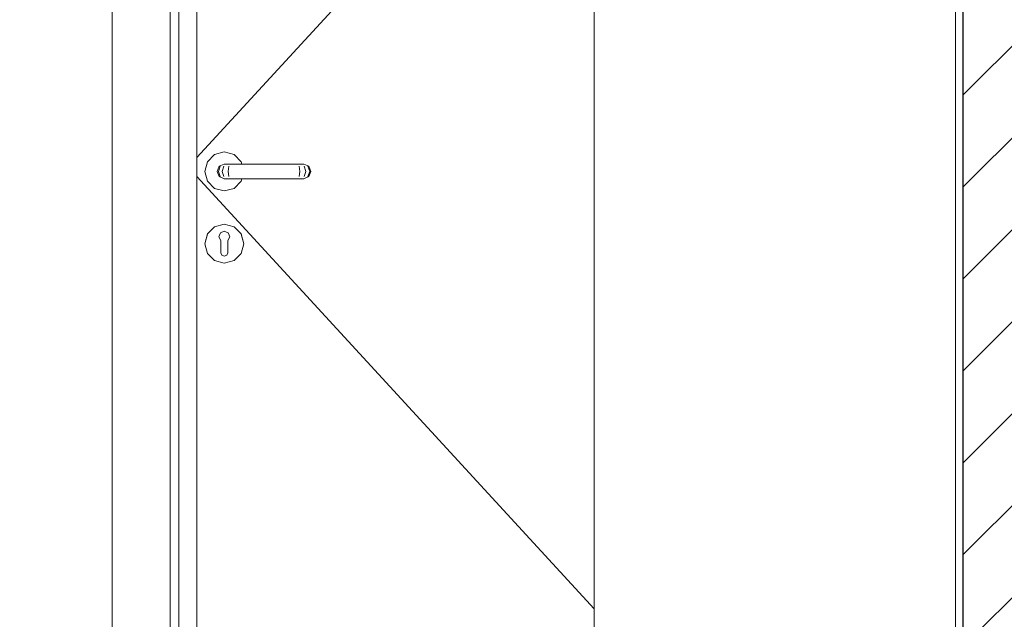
# Model space of a CAD drawing. Header units: millimetres. Extents: x 92668 to 123324, y -8921 to 14506.
# Tile 93 of 133: x 110968 to 112330, y 6160 to 6990. Entities that reach past the tile are written whole.
import ezdxf

# ---------------------------------------------------------------- set-up
doc = ezdxf.new("R2010")
doc.units = ezdxf.units.MM
doc.header["$MEASUREMENT"] = 0
doc.linetypes.add('Wipeout_Contour', pattern=[1000, 0, -1000])
for name, color, linetype in [('Nowe_A-Wymiary-Wewnętrzne', 7, 'Continuous'), ('Nowe_A-Wymiary-Zewnętrzne', 7, 'Continuous'), ('Nowe_A-Ściany-Działowe', 7, 'Continuous'), ('Nowe_Drzwi Archicad', 7, 'Continuous')]:
    doc.layers.add(name, color=color, linetype=linetype)
for name, color, linetype, lineweight, true_color in [('Nowe_A-Wymiary-Wewnętrzne_Nr_pióra__45', 7, 'Continuous', 15, 0x40a5ff), ('Nowe_A-Wymiary-Wewnętrzne_Nr_pióra__85', 7, 'Continuous', 13, 0x80c2ff), ('Nowe_A-Wymiary-Zewnętrzne_Nr_pióra__45', 7, 'Continuous', 15, 0x40a5ff), ('Nowe_A-Wymiary-Zewnętrzne_Nr_pióra__85', 7, 'Continuous', 13, 0x80c2ff)]:
    doc.layers.add(name, color=color, linetype=linetype, lineweight=lineweight, true_color=true_color)
for name, color, linetype, lineweight in [('Nowe_A-Wymiary-Wewnętrzne_Nr_pióra__46', 5, 'Continuous', 15), ('Nowe_A-Wymiary-Zewnętrzne_Nr_pióra__46', 5, 'Continuous', 15), ('Nowe_A-Ściany-Działowe_Nr_pióra__27', 7, 'Continuous', 25), ('Nowe_A-Ściany-Działowe_Nr_pióra__47', 7, 'Continuous', 15), ('Nowe_A-Ściany-Działowe_Nr_pióra__87', 7, 'Continuous', 13), ('Nowe_Drzwi Archicad_Nr_pióra__3', 7, 'Continuous', 13)]:
    doc.layers.add(name, color=color, linetype=linetype, lineweight=lineweight)
doc.styles.add('STYL_AUTOMATYCZNY_2', font='arial.ttf')
doc.dimstyles.new('STYL_AUTOMATYCZNY__1', dxfattribs={"dimtxt": 125, "dimasz": 47.5, "dimexe": 0.18, "dimexo": 20, "dimgap": 0, "dimtad": 1, "dimdec": 1, "dimlfac": 0.1, "dimzin": 0, "dimdsep": 46, "dimtxsty": 'STYL_AUTOMATYCZNY_2', "dimblk": 'ARROWHEAD_11', "dimblk1": 'ARROWHEAD_11', "dimblk2": 'ARROWHEAD_11', "dimcen": 0.09, "dimclrd": 256, "dimclre": 256, "dimclrt": 5, "dimadec": 1, "dimazin": 0, "dimtfac": 1, "dimtdec": 4, "dimtmove": 0, "dimatfit": 3, "dimfxl": 0, "dimtolj": 1, "dimtzin": 0, "dimarcsym": 0})

# ---------------------------------------------------------------- blocks, each defined once
blk = doc.blocks.new('ElemPrzekroju_72')
at = {"color": 254, "linetype": 'Wipeout_Contour', "lineweight": 0, "ltscale": 1665733.278177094}
blk.add_wipeout([(110562.6, 7897), (110581.6, 7897), (110581.6, 6790), (110607.6, 6790), (110614.7, 6787.1), (110617.6, 6780), (110614.7, 6772.9), (110607.6, 6770), (110581.6, 6770), (110581.6, 5780), (111095.7, 5780), (111095.7, 7897), (111762.6, 7897), (111762.6, 8320), (110562.6, 8320)], dxfattribs=at).dxf.layer = 'Nowe_A-Ściany-Działowe'
blk = doc.blocks.new('ElemPrzekroju_73')
at = {"color": 254, "linetype": 'Wipeout_Contour', "lineweight": 0, "ltscale": 445575.299789}
blk.add_wipeout([(111187.7, 7805), (111175.7, 7817), (111175.7, 5780), (111187.7, 5780)], dxfattribs=at).dxf.layer = 'Nowe_Drzwi Archicad'
at = {"color": 254, "linetype": 'Wipeout_Contour', "lineweight": 0, "ltscale": 2006225.646523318}
blk.add_wipeout([(111227.4, 6793.5), (111223.7, 6780), (111227.4, 6766.5), (111237.2, 6756.6), (111250.7, 6753), (111264.2, 6756.6), (111274.1, 6766.5), (111275.1, 6770), (111250.7, 6770), (111243.7, 6772.9), (111240.7, 6780), (111243.7, 6787.1), (111250.7, 6790), (111275.1, 6790), (111274.1, 6793.5), (111264.2, 6803.4), (111250.7, 6807), (111237.2, 6803.4)], dxfattribs=at).dxf.layer = 'Nowe_Drzwi Archicad'
at = {"color": 254, "linetype": 'Wipeout_Contour', "lineweight": 0, "ltscale": 668772.631259}
blk.add_wipeout([(111255.7, 6684.4), (111255.7, 6682.9), (111274, 6693.4), (111264.2, 6703.3), (111257.5, 6691.6), (111258.2, 6689.7)], dxfattribs=at).dxf.layer = 'Nowe_Drzwi Archicad'
at = {"color": 254, "linetype": 'Wipeout_Contour', "lineweight": 0, "ltscale": 668728.274203}
blk.add_wipeout([(111254.3, 6664), (111250.7, 6662.5), (111250.7, 6653.1), (111264.2, 6656.7), (111255.7, 6671.3), (111255.7, 6667.5)], dxfattribs=at).dxf.layer = 'Nowe_Drzwi Archicad'
at = {"layer": 'Nowe_Drzwi Archicad_Nr_pióra__3', "color": 7, "linetype": 'Continuous', "lineweight": 13}
for p, q in [((111250.7, 6807), (111237.2, 6803.4)), ((111264.2, 6803.4), (111250.7, 6807)), ((111227.4, 6793.5), (111223.7, 6780)), ((111223.7, 6780), (111227.4, 6766.5)), ((111237.2, 6756.6), (111250.7, 6753)), ((111250.7, 6753), (111264.2, 6756.6))]:
    blk.add_line(p, q, dxfattribs=at)
at = {"color": 254, "linetype": 'Wipeout_Contour', "lineweight": 0, "ltscale": 445398.133286}
blk.add_wipeout([(111095.7, 5780), (111175.7, 5780), (111175.7, 7817), (111095.7, 7897)], dxfattribs=at).dxf.layer = 'Nowe_Drzwi Archicad'
at = {"color": 254, "linetype": 'Wipeout_Contour', "lineweight": 0, "ltscale": 445644.823218}
blk.add_wipeout([(111187.7, 5780), (111212.7, 5780), (111212.7, 7780), (111187.7, 7780)], dxfattribs=at).dxf.layer = 'Nowe_Drzwi Archicad'
at = {"color": 254, "linetype": 'Wipeout_Contour', "lineweight": 0, "ltscale": 445819.165989}
blk.add_wipeout([(111243.7, 6787.1), (111245.2, 6787.1), (111251.9, 6790), (111250.7, 6790)], dxfattribs=at).dxf.layer = 'Nowe_Drzwi Archicad'
at = {"color": 254, "linetype": 'Wipeout_Contour', "lineweight": 0, "ltscale": 445796.856023}
blk.add_wipeout([(111242.5, 6780), (111240.7, 6780), (111243.7, 6772.9), (111245.2, 6772.9)], dxfattribs=at).dxf.layer = 'Nowe_Drzwi Archicad'
at = {"color": 254, "linetype": 'Wipeout_Contour', "lineweight": 0, "ltscale": 445865.596069}
blk.add_wipeout([(111255.7, 6680), (111277.6, 6680), (111274, 6693.4), (111255.7, 6682.9)], dxfattribs=at).dxf.layer = 'Nowe_Drzwi Archicad'
at = {"layer": 'Nowe_Drzwi Archicad_Nr_pióra__3', "color": 7, "linetype": 'Continuous', "lineweight": 13}
for p, q in [((111095.7, 7897), (111095.7, 5780)), ((111175.7, 5780), (111175.7, 7817)), ((111187.7, 5780), (111187.7, 7805)), ((111212.7, 5780), (111212.7, 7780)), ((111762.6, 7397.7), (111212.7, 6799.1))]:
    blk.add_line(p, q, dxfattribs=at)
at = {"color": 254, "linetype": 'Wipeout_Contour', "lineweight": 0, "ltscale": 445798.576668}
blk.add_wipeout([(111240.7, 6780), (111242.5, 6780), (111245.2, 6787.1), (111243.7, 6787.1)], dxfattribs=at).dxf.layer = 'Nowe_Drzwi Archicad'
at = {"color": 254, "linetype": 'Wipeout_Contour', "lineweight": 0, "ltscale": 445815.012133}
blk.add_wipeout([(111243.7, 6772.9), (111250.7, 6770), (111251.9, 6770), (111245.2, 6772.9)], dxfattribs=at).dxf.layer = 'Nowe_Drzwi Archicad'
at = {"color": 254, "linetype": 'Wipeout_Contour', "lineweight": 0, "ltscale": 445882.329952}
blk.add_wipeout([(111274.1, 6693.5), (111264.2, 6703.4), (111264.2, 6703.3), (111274, 6693.4)], dxfattribs=at).dxf.layer = 'Nowe_Drzwi Archicad'
at = {"color": 254, "linetype": 'Wipeout_Contour', "lineweight": 0, "ltscale": 445848.731816}
blk.add_wipeout([(111255.7, 6677.1), (111255.7, 6671.3), (111264.2, 6656.7), (111274, 6666.5)], dxfattribs=at).dxf.layer = 'Nowe_Drzwi Archicad'
at = {"color": 254, "linetype": 'Wipeout_Contour', "lineweight": 0, "ltscale": 445829.798409}
blk.add_wipeout([(111245.2, 6787.1), (111250, 6787.1), (111255.1, 6790), (111251.9, 6790)], dxfattribs=at).dxf.layer = 'Nowe_Drzwi Archicad'
at = {"color": 254, "linetype": 'Wipeout_Contour', "lineweight": 0, "ltscale": 445810.333794}
blk.add_wipeout([(111242.5, 6780), (111245.2, 6772.9), (111250, 6772.9), (111247.9, 6780)], dxfattribs=at).dxf.layer = 'Nowe_Drzwi Archicad'
at = {"color": 254, "linetype": 'Wipeout_Contour', "lineweight": 0, "ltscale": 557287.272207}
blk.add_wipeout([(111250.7, 6706.9), (111250.7, 6697.4), (111256.1, 6695.1), (111257.5, 6691.6), (111264.2, 6703.3)], dxfattribs=at).dxf.layer = 'Nowe_Drzwi Archicad'
at = {"color": 254, "linetype": 'Wipeout_Contour', "lineweight": 0, "ltscale": 445863.732217}
blk.add_wipeout([(111255.7, 6680), (111255.7, 6677.1), (111274, 6666.5), (111277.6, 6680)], dxfattribs=at).dxf.layer = 'Nowe_Drzwi Archicad'
at = {"layer": 'Nowe_Drzwi Archicad_Nr_pióra__3', "color": 7, "linetype": 'Continuous', "lineweight": 13}
blk.add_line((111227.4, 6766.5), (111237.2, 6756.6), dxfattribs=at)
at = {"color": 254, "linetype": 'Wipeout_Contour', "lineweight": 0, "ltscale": 445812.054391}
blk.add_wipeout([(111245.2, 6787.1), (111242.5, 6780), (111247.9, 6780), (111250, 6787.1)], dxfattribs=at).dxf.layer = 'Nowe_Drzwi Archicad'
at = {"color": 254, "linetype": 'Wipeout_Contour', "lineweight": 0, "ltscale": 445825.644649}
blk.add_wipeout([(111245.2, 6772.9), (111251.9, 6770), (111255.1, 6770), (111250, 6772.9)], dxfattribs=at).dxf.layer = 'Nowe_Drzwi Archicad'
at = {"color": 254, "linetype": 'Wipeout_Contour', "lineweight": 0, "ltscale": 445837.355621}
blk.add_wipeout([(111250.7, 6706.9), (111264.2, 6703.3), (111264.2, 6703.4), (111250.7, 6707)], dxfattribs=at).dxf.layer = 'Nowe_Drzwi Archicad'
at = {"color": 254, "linetype": 'Wipeout_Contour', "lineweight": 0, "ltscale": 445906.429151}
blk.add_wipeout([(111277.7, 6680), (111274.1, 6693.5), (111274, 6693.4), (111277.6, 6680)], dxfattribs=at).dxf.layer = 'Nowe_Drzwi Archicad'
at = {"color": 254, "linetype": 'Wipeout_Contour', "lineweight": 0, "ltscale": 668672.415893}
blk.add_wipeout([(111250.7, 6653.1), (111250.7, 6662.5), (111247.2, 6664), (111245.7, 6667.5), (111245.7, 6671.3), (111237.3, 6656.7)], dxfattribs=at).dxf.layer = 'Nowe_Drzwi Archicad'
at = {"layer": 'Nowe_Drzwi Archicad_Nr_pióra__3', "color": 7, "linetype": 'Continuous', "lineweight": 13}
blk.add_line((111237.2, 6803.4), (111227.4, 6793.5), dxfattribs=at)
at = {"color": 254, "linetype": 'Wipeout_Contour', "lineweight": 0, "ltscale": 445849.8218}
blk.add_wipeout([(111255.1, 6790), (111250, 6787.1), (111257.2, 6787.1), (111260, 6790)], dxfattribs=at).dxf.layer = 'Nowe_Drzwi Archicad'
at = {"color": 254, "linetype": 'Wipeout_Contour', "lineweight": 0, "ltscale": 445835.923529}
blk.add_wipeout([(111256.1, 6780), (111247.9, 6780), (111250, 6772.9), (111257.2, 6772.9)], dxfattribs=at).dxf.layer = 'Nowe_Drzwi Archicad'
at = {"color": 254, "linetype": 'Wipeout_Contour', "lineweight": 0, "ltscale": 557235.074446}
blk.add_wipeout([(111245.4, 6695.1), (111250.7, 6697.4), (111250.7, 6706.9), (111237.3, 6703.3), (111244, 6691.6)], dxfattribs=at).dxf.layer = 'Nowe_Drzwi Archicad'
at = {"color": 254, "linetype": 'Wipeout_Contour', "lineweight": 0, "ltscale": 445825.300034}
blk.add_wipeout([(111250.7, 6653.1), (111250.7, 6653), (111264.2, 6656.6), (111264.2, 6656.7)], dxfattribs=at).dxf.layer = 'Nowe_Drzwi Archicad'
at = {"color": 254, "linetype": 'Wipeout_Contour', "lineweight": 0, "ltscale": 445837.644033}
blk.add_wipeout([(111250, 6787.1), (111247.9, 6780), (111256.1, 6780), (111257.2, 6787.1)], dxfattribs=at).dxf.layer = 'Nowe_Drzwi Archicad'
at = {"color": 254, "linetype": 'Wipeout_Contour', "lineweight": 0, "ltscale": 445845.66822}
blk.add_wipeout([(111250, 6772.9), (111255.1, 6770), (111260, 6770), (111257.2, 6772.9)], dxfattribs=at).dxf.layer = 'Nowe_Drzwi Archicad'
at = {"color": 254, "linetype": 'Wipeout_Contour', "lineweight": 0, "ltscale": 445783.545792}
blk.add_wipeout([(111250.7, 6707), (111237.2, 6703.4), (111237.3, 6703.3), (111250.7, 6706.9)], dxfattribs=at).dxf.layer = 'Nowe_Drzwi Archicad'
at = {"color": 254, "linetype": 'Wipeout_Contour', "lineweight": 0, "ltscale": 445873.505629}
blk.add_wipeout([(111264.2, 6656.6), (111274.1, 6666.5), (111274, 6666.5), (111264.2, 6656.7)], dxfattribs=at).dxf.layer = 'Nowe_Drzwi Archicad'
at = {"layer": 'Nowe_Drzwi Archicad_Nr_pióra__3', "color": 7, "linetype": 'Continuous', "lineweight": 13}
for p, q in [((111243.7, 6787.1), (111240.7, 6780)), ((111245.2, 6787.1), (111242.5, 6780)), ((111240.7, 6780), (111243.7, 6772.9)), ((111242.5, 6780), (111245.2, 6772.9))]:
    blk.add_line(p, q, dxfattribs=at)
at = {"color": 254, "linetype": 'Wipeout_Contour', "lineweight": 0, "ltscale": 445875.381038}
blk.add_wipeout([(111257.2, 6787.1), (111265, 6787.1), (111265.7, 6790), (111260, 6790)], dxfattribs=at).dxf.layer = 'Nowe_Drzwi Archicad'
at = {"color": 254, "linetype": 'Wipeout_Contour', "lineweight": 0, "ltscale": 445867.712507}
blk.add_wipeout([(111264.7, 6780), (111256.1, 6780), (111257.2, 6772.9), (111265, 6772.9)], dxfattribs=at).dxf.layer = 'Nowe_Drzwi Archicad'
at = {"color": 254, "linetype": 'Wipeout_Contour', "lineweight": 0, "ltscale": 668648.369127}
blk.add_wipeout([(111243.3, 6689.7), (111244, 6691.6), (111237.3, 6703.3), (111227.4, 6693.4), (111245.7, 6682.9), (111245.7, 6684.4)], dxfattribs=at).dxf.layer = 'Nowe_Drzwi Archicad'
at = {"color": 254, "linetype": 'Wipeout_Contour', "lineweight": 0, "ltscale": 445903.199689}
blk.add_wipeout([(111274.1, 6666.5), (111277.7, 6680), (111277.6, 6680), (111274, 6666.5)], dxfattribs=at).dxf.layer = 'Nowe_Drzwi Archicad'
at = {"layer": 'Nowe_Drzwi Archicad_Nr_pióra__3', "color": 7, "linetype": 'Continuous', "lineweight": 13}
for p, q in [((111277.7, 6680), (111274.1, 6693.5)), ((111274.1, 6666.5), (111277.7, 6680))]:
    blk.add_line(p, q, dxfattribs=at)
at = {"color": 254, "linetype": 'Wipeout_Contour', "lineweight": 0, "ltscale": 445869.432901}
blk.add_wipeout([(111257.2, 6787.1), (111256.1, 6780), (111264.7, 6780), (111265, 6787.1)], dxfattribs=at).dxf.layer = 'Nowe_Drzwi Archicad'
at = {"color": 254, "linetype": 'Wipeout_Contour', "lineweight": 0, "ltscale": 445871.22769}
blk.add_wipeout([(111257.2, 6772.9), (111260, 6770), (111265.7, 6770), (111265, 6772.9)], dxfattribs=at).dxf.layer = 'Nowe_Drzwi Archicad'
at = {"color": 254, "linetype": 'Wipeout_Contour', "lineweight": 0, "ltscale": 445735.331151}
blk.add_wipeout([(111237.2, 6703.4), (111227.4, 6693.5), (111227.4, 6693.4), (111237.3, 6703.3)], dxfattribs=at).dxf.layer = 'Nowe_Drzwi Archicad'
at = {"color": 254, "linetype": 'Wipeout_Contour', "lineweight": 0, "ltscale": 445754.332624}
blk.add_wipeout([(111245.7, 6677.1), (111227.4, 6666.5), (111237.3, 6656.7), (111245.7, 6671.3)], dxfattribs=at).dxf.layer = 'Nowe_Drzwi Archicad'
at = {"layer": 'Nowe_Drzwi Archicad_Nr_pióra__3', "color": 7, "linetype": 'Continuous', "lineweight": 13}
for p, q in [((111250.7, 6790), (111243.7, 6787.1)), ((111250, 6787.1), (111247.9, 6780)), ((111250.7, 6790), (111251.9, 6790)), ((111251.9, 6790), (111255.1, 6790)), ((111257.2, 6787.1), (111256.1, 6780)), ((111243.7, 6772.9), (111250.7, 6770)), ((111247.9, 6780), (111250, 6772.9)), ((111256.1, 6780), (111257.2, 6772.9)), ((111250.7, 6770), (111251.9, 6770)), ((111251.9, 6770), (111255.1, 6770))]:
    blk.add_line(p, q, dxfattribs=at)
at = {"color": 254, "linetype": 'Wipeout_Contour', "lineweight": 0, "ltscale": 446050.234684}
blk.add_wipeout([(111265, 6787.1), (111346.4, 6787.1), (111345.7, 6790), (111265.7, 6790)], dxfattribs=at).dxf.layer = 'Nowe_Drzwi Archicad'
at = {"color": 254, "linetype": 'Wipeout_Contour', "lineweight": 0, "ltscale": 446047.298077}
blk.add_wipeout([(111264.7, 6780), (111265, 6772.9), (111346.4, 6772.9), (111346.7, 6780)], dxfattribs=at).dxf.layer = 'Nowe_Drzwi Archicad'
at = {"color": 254, "linetype": 'Wipeout_Contour', "lineweight": 0, "ltscale": 445745.092145}
blk.add_wipeout([(111245.7, 6682.9), (111227.4, 6693.4), (111223.8, 6680), (111245.7, 6680)], dxfattribs=at).dxf.layer = 'Nowe_Drzwi Archicad'
at = {"color": 254, "linetype": 'Wipeout_Contour', "lineweight": 0, "ltscale": 445771.48885}
blk.add_wipeout([(111237.2, 6656.6), (111250.7, 6653), (111250.7, 6653.1), (111237.3, 6656.7)], dxfattribs=at).dxf.layer = 'Nowe_Drzwi Archicad'
at = {"color": 254, "linetype": 'Wipeout_Contour', "lineweight": 0, "ltscale": 446049.017778}
blk.add_wipeout([(111265, 6787.1), (111264.7, 6780), (111346.7, 6780), (111346.4, 6787.1)], dxfattribs=at).dxf.layer = 'Nowe_Drzwi Archicad'
at = {"color": 254, "linetype": 'Wipeout_Contour', "lineweight": 0, "ltscale": 446046.082958}
blk.add_wipeout([(111346.4, 6772.9), (111265, 6772.9), (111265.7, 6770), (111345.7, 6770)], dxfattribs=at).dxf.layer = 'Nowe_Drzwi Archicad'
at = {"color": 254, "linetype": 'Wipeout_Contour', "lineweight": 0, "ltscale": 445743.227611}
blk.add_wipeout([(111245.7, 6680), (111223.8, 6680), (111227.4, 6666.5), (111245.7, 6677.1)], dxfattribs=at).dxf.layer = 'Nowe_Drzwi Archicad'
at = {"layer": 'Nowe_Drzwi Archicad_Nr_pióra__3', "color": 7, "linetype": 'Continuous', "lineweight": 13}
for p, q in [((111274.1, 6793.5), (111264.2, 6803.4)), ((111255.1, 6790), (111260, 6790)), ((111260, 6790), (111265.7, 6790)), ((111275.1, 6790), (111274.1, 6793.5)), ((111255.1, 6770), (111260, 6770)), ((111260, 6770), (111265.7, 6770)), ((111264.2, 6756.6), (111274.1, 6766.5)), ((111274.1, 6766.5), (111275.1, 6770))]:
    blk.add_line(p, q, dxfattribs=at)
at = {"color": 254, "linetype": 'Wipeout_Contour', "lineweight": 0, "ltscale": 446225.088452}
blk.add_wipeout([(111351.5, 6790), (111345.7, 6790), (111346.4, 6787.1), (111354.2, 6787.1)], dxfattribs=at).dxf.layer = 'Nowe_Drzwi Archicad'
at = {"color": 254, "linetype": 'Wipeout_Contour', "lineweight": 0, "ltscale": 446226.883785}
blk.add_wipeout([(111346.7, 6780), (111346.4, 6772.9), (111354.2, 6772.9), (111355.4, 6780)], dxfattribs=at).dxf.layer = 'Nowe_Drzwi Archicad'
at = {"color": 254, "linetype": 'Wipeout_Contour', "lineweight": 0, "ltscale": 445705.626712}
blk.add_wipeout([(111227.4, 6693.5), (111223.7, 6680), (111223.8, 6680), (111227.4, 6693.4)], dxfattribs=at).dxf.layer = 'Nowe_Drzwi Archicad'
at = {"color": 254, "linetype": 'Wipeout_Contour', "lineweight": 0, "ltscale": 1337413.326060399}
blk.add_wipeout([(111243.3, 6689.7), (111245.7, 6684.4), (111245.7, 6667.5), (111247.2, 6664), (111250.7, 6662.5), (111254.3, 6664), (111255.7, 6667.5), (111255.7, 6684.4), (111258.2, 6689.7), (111256.1, 6695.1), (111250.7, 6697.4), (111245.4, 6695.1)], dxfattribs=at).dxf.layer = 'Nowe_Drzwi Archicad'
at = {"layer": 'Nowe_Drzwi Archicad_Nr_pióra__3', "color": 7, "linetype": 'Continuous', "lineweight": 13}
for p, q in [((111250.7, 6707), (111237.2, 6703.4)), ((111264.2, 6703.4), (111250.7, 6707)), ((111237.2, 6703.4), (111227.4, 6693.5)), ((111244, 6691.6), (111243.3, 6689.7)), ((111244, 6691.6), (111245.4, 6695.1)), ((111245.4, 6695.1), (111250.7, 6697.4)), ((111250.7, 6697.4), (111256.1, 6695.1)), ((111257.5, 6691.6), (111256.1, 6695.1)), ((111257.5, 6691.6), (111258.2, 6689.7)), ((111274.1, 6693.5), (111264.2, 6703.4)), ((111245.7, 6684.4), (111243.3, 6689.7)), ((111245.7, 6682.9), (111245.7, 6684.4)), ((111245.7, 6682.9), (111245.7, 6680)), ((111245.7, 6680), (111245.7, 6677.1)), ((111245.7, 6677.1), (111245.7, 6671.3)), ((111258.2, 6689.7), (111255.7, 6684.4)), ((111255.7, 6684.4), (111255.7, 6682.9)), ((111255.7, 6682.9), (111255.7, 6680)), ((111255.7, 6680), (111255.7, 6677.1)), ((111255.7, 6677.1), (111255.7, 6671.3)), ((111245.7, 6671.3), (111245.7, 6667.5)), ((111247.2, 6664), (111245.7, 6667.5)), ((111250.7, 6662.5), (111247.2, 6664)), ((111254.3, 6664), (111250.7, 6662.5)), ((111255.7, 6667.5), (111254.3, 6664)), ((111255.7, 6671.3), (111255.7, 6667.5)), ((111264.2, 6656.6), (111274.1, 6666.5)), ((111237.2, 6656.6), (111250.7, 6653)), ((111250.7, 6653), (111264.2, 6656.6))]:
    blk.add_line(p, q, dxfattribs=at)
at = {"color": 254, "linetype": 'Wipeout_Contour', "lineweight": 0, "ltscale": 446228.602799}
blk.add_wipeout([(111346.4, 6787.1), (111346.7, 6780), (111355.4, 6780), (111354.2, 6787.1)], dxfattribs=at).dxf.layer = 'Nowe_Drzwi Archicad'
at = {"color": 254, "linetype": 'Wipeout_Contour', "lineweight": 0, "ltscale": 446220.938348}
blk.add_wipeout([(111345.7, 6770), (111351.5, 6770), (111354.2, 6772.9), (111346.4, 6772.9)], dxfattribs=at).dxf.layer = 'Nowe_Drzwi Archicad'
at = {"color": 254, "linetype": 'Wipeout_Contour', "lineweight": 0, "ltscale": 445702.395897}
blk.add_wipeout([(111223.7, 6680), (111227.4, 6666.5), (111227.4, 6666.5), (111223.8, 6680)], dxfattribs=at).dxf.layer = 'Nowe_Drzwi Archicad'
at = {"layer": 'Nowe_Drzwi Archicad_Nr_pióra__3', "color": 7, "linetype": 'Continuous', "lineweight": 13}
for p, q in [((111227.4, 6693.5), (111223.7, 6680)), ((111223.7, 6680), (111227.4, 6666.5)), ((111227.4, 6666.5), (111237.2, 6656.6))]:
    blk.add_line(p, q, dxfattribs=at)
at = {"color": 254, "linetype": 'Wipeout_Contour', "lineweight": 0, "ltscale": 446250.647782}
blk.add_wipeout([(111351.5, 6790), (111354.2, 6787.1), (111361.4, 6787.1), (111356.3, 6790)], dxfattribs=at).dxf.layer = 'Nowe_Drzwi Archicad'
at = {"color": 254, "linetype": 'Wipeout_Contour', "lineweight": 0, "ltscale": 446258.67286}
blk.add_wipeout([(111355.4, 6780), (111354.2, 6772.9), (111361.4, 6772.9), (111363.6, 6780)], dxfattribs=at).dxf.layer = 'Nowe_Drzwi Archicad'
at = {"layer": 'Nowe_Drzwi Archicad_Nr_pióra__3', "color": 7, "linetype": 'Continuous', "lineweight": 13}
blk.add_line((111265.7, 6790), (111345.7, 6790), dxfattribs=at)
at = {"color": 254, "linetype": 'Wipeout_Contour', "lineweight": 0, "ltscale": 446260.391759}
blk.add_wipeout([(111361.4, 6787.1), (111354.2, 6787.1), (111355.4, 6780), (111363.6, 6780)], dxfattribs=at).dxf.layer = 'Nowe_Drzwi Archicad'
at = {"color": 254, "linetype": 'Wipeout_Contour', "lineweight": 0, "ltscale": 446246.497909}
blk.add_wipeout([(111354.2, 6772.9), (111351.5, 6770), (111356.3, 6770), (111361.4, 6772.9)], dxfattribs=at).dxf.layer = 'Nowe_Drzwi Archicad'
at = {"layer": 'Nowe_Drzwi Archicad_Nr_pióra__3', "color": 7, "linetype": 'Continuous', "lineweight": 13}
blk.add_line((111265.7, 6770), (111345.7, 6770), dxfattribs=at)
at = {"color": 254, "linetype": 'Wipeout_Contour', "lineweight": 0, "ltscale": 446270.671235}
blk.add_wipeout([(111356.3, 6790), (111361.4, 6787.1), (111366.3, 6787.1), (111359.6, 6790)], dxfattribs=at).dxf.layer = 'Nowe_Drzwi Archicad'
at = {"color": 254, "linetype": 'Wipeout_Contour', "lineweight": 0, "ltscale": 446284.262693}
blk.add_wipeout([(111363.6, 6780), (111361.4, 6772.9), (111366.3, 6772.9), (111369, 6780)], dxfattribs=at).dxf.layer = 'Nowe_Drzwi Archicad'
at = {"layer": 'Nowe_Drzwi Archicad_Nr_pióra__3', "color": 7, "linetype": 'Continuous', "lineweight": 13}
blk.add_line((111345.7, 6790), (111351.5, 6790), dxfattribs=at)
at = {"color": 254, "linetype": 'Wipeout_Contour', "lineweight": 0, "ltscale": 446285.981499}
blk.add_wipeout([(111361.4, 6787.1), (111363.6, 6780), (111369, 6780), (111366.3, 6787.1)], dxfattribs=at).dxf.layer = 'Nowe_Drzwi Archicad'
at = {"color": 254, "linetype": 'Wipeout_Contour', "lineweight": 0, "ltscale": 446266.521543}
blk.add_wipeout([(111361.4, 6772.9), (111356.3, 6770), (111359.6, 6770), (111366.3, 6772.9)], dxfattribs=at).dxf.layer = 'Nowe_Drzwi Archicad'
at = {"layer": 'Nowe_Drzwi Archicad_Nr_pióra__3', "color": 7, "linetype": 'Continuous', "lineweight": 13}
blk.add_line((111345.7, 6770), (111351.5, 6770), dxfattribs=at)
at = {"color": 254, "linetype": 'Wipeout_Contour', "lineweight": 0, "ltscale": 446281.303699}
blk.add_wipeout([(111359.6, 6790), (111366.3, 6787.1), (111367.8, 6787.1), (111360.7, 6790)], dxfattribs=at).dxf.layer = 'Nowe_Drzwi Archicad'
at = {"color": 254, "linetype": 'Wipeout_Contour', "lineweight": 0, "ltscale": 446297.740524}
blk.add_wipeout([(111366.3, 6772.9), (111367.8, 6772.9), (111370.7, 6780), (111369, 6780)], dxfattribs=at).dxf.layer = 'Nowe_Drzwi Archicad'
at = {"layer": 'Nowe_Drzwi Archicad_Nr_pióra__3', "color": 7, "linetype": 'Continuous', "lineweight": 13}
for p, q in [((111351.5, 6790), (111356.3, 6790)), ((111354.2, 6787.1), (111355.4, 6780))]:
    blk.add_line(p, q, dxfattribs=at)
at = {"color": 254, "linetype": 'Wipeout_Contour', "lineweight": 0, "ltscale": 446299.459281}
blk.add_wipeout([(111367.8, 6787.1), (111366.3, 6787.1), (111369, 6780), (111370.7, 6780)], dxfattribs=at).dxf.layer = 'Nowe_Drzwi Archicad'
at = {"color": 254, "linetype": 'Wipeout_Contour', "lineweight": 0, "ltscale": 446277.154102}
blk.add_wipeout([(111359.6, 6770), (111360.7, 6770), (111367.8, 6772.9), (111366.3, 6772.9)], dxfattribs=at).dxf.layer = 'Nowe_Drzwi Archicad'
at = {"layer": 'Nowe_Drzwi Archicad_Nr_pióra__3', "color": 7, "linetype": 'Continuous', "lineweight": 13}
for p, q in [((111356.3, 6790), (111359.6, 6790)), ((111359.6, 6790), (111360.7, 6790)), ((111360.7, 6790), (111367.8, 6787.1)), ((111361.4, 6787.1), (111363.6, 6780)), ((111366.3, 6787.1), (111369, 6780)), ((111367.8, 6787.1), (111370.7, 6780)), ((111762.6, 6174.3), (111212.7, 6772.9)), ((111355.4, 6780), (111354.2, 6772.9)), ((111367.8, 6772.9), (111360.7, 6770)), ((111363.6, 6780), (111361.4, 6772.9)), ((111369, 6780), (111366.3, 6772.9)), ((111370.7, 6780), (111367.8, 6772.9)), ((111351.5, 6770), (111356.3, 6770)), ((111356.3, 6770), (111359.6, 6770)), ((111359.6, 6770), (111360.7, 6770))]:
    blk.add_line(p, q, dxfattribs=at)
blk = doc.blocks.new('ElemPrzekroju_136')
at = {"color": 254, "linetype": 'Wipeout_Contour', "lineweight": 0, "ltscale": 448965.558624}
blk.add_wipeout([(112262.6, 8320), (111762.6, 8320), (111762.6, 5780), (112262.6, 5780)], dxfattribs=at).dxf.layer = 'Nowe_A-Ściany-Działowe'
at = {"layer": 'Nowe_A-Ściany-Działowe_Nr_pióra__87', "color": 7, "linetype": 'Continuous', "lineweight": 13}
blk.add_line((111762.6, 8320), (111762.6, 5780), dxfattribs=at)
blk = doc.blocks.new('ElemPrzekroju_137')
at = {"layer": 'Nowe_A-Ściany-Działowe', "linetype": 'Continuous', "lineweight": 0, "true_color": 0x000000}
h = blk.add_hatch(dxfattribs=at)
h.set_pattern_fill('Tynk', color=18, style=0, pattern_type=2)
h.set_pattern_definition([(0, (0, 0), (0, 86.60254), [0, -50]), (0, (25, 43.3), (0, 86.60254), [0, -50])])
h.paths.add_polyline_path([(112262.6, 8330), (112262.6, 5760), (112272.6, 5760), (112272.6, 8330)])
h = blk.add_hatch(dxfattribs=at)
h.set_pattern_fill('Bloczki_ceramiczne', color=18, style=0, pattern_type=2)
h.set_pattern_definition([(45, (0, 0), (-63.63961, 63.63961), [])])
h.paths.add_polyline_path([(112272.6, 5640), (112387.6, 5640), (112387.6, 5780), (112387.6, 8320), (112387.6, 8330), (112272.6, 8330), (112272.6, 5760)])
at = {"layer": 'Nowe_A-Ściany-Działowe_Nr_pióra__27', "color": 7, "linetype": 'Continuous', "lineweight": 25, "flags": 128}
blk.add_lwpolyline([(112272.6, 8330), (112272.6, 5760), (112272.6, 5710), (112272.6, 5640)], dxfattribs=at)
at = {"layer": 'Nowe_A-Ściany-Działowe_Nr_pióra__47', "color": 7, "linetype": 'Continuous', "lineweight": 15}
blk.add_line((112262.6, 8320), (112262.6, 5780), dxfattribs=at)
blk = doc.blocks.new('*D371')
at = {"layer": 'Nowe_A-Wymiary-Wewnętrzne_Nr_pióra__45', "linetype": 'Continuous', "lineweight": 15, "true_color": 0x40a5ff}
for points in [[(116317.2, 7980), (116318.2, 7975.2), (116320.9, 7971.2), (116324.9, 7968.5), (116329.7, 7967.5), (116334.5, 7968.5), (116338.6, 7971.2), (116341.3, 7975.2), (116342.2, 7980), (116341.3, 7984.8), (116338.6, 7988.8), (116334.5, 7991.5), (116329.7, 7992.5), (116324.9, 7991.5), (116320.9, 7988.8), (116318.2, 7984.8)], [(116317.2, 5780), (116318.2, 5775.2), (116320.9, 5771.2), (116324.9, 5768.5), (116329.7, 5767.5), (116334.5, 5768.5), (116338.6, 5771.2), (116341.3, 5775.2), (116342.2, 5780), (116341.3, 5784.8), (116338.6, 5788.8), (116334.5, 5791.5), (116329.7, 5792.5), (116324.9, 5791.5), (116320.9, 5788.8), (116318.2, 5784.8)]]:
    blk.add_hatch(color=161, dxfattribs=at).paths.add_polyline_path(points)
at = {"layer": 'Nowe_A-Wymiary-Wewnętrzne_Nr_pióra__45', "color": 161, "linetype": 'Continuous', "lineweight": 15, "true_color": 0x40a5ff}
for centre in [(116329.7, 7980), (116329.7, 5780)]:
    blk.add_circle(centre, 12.5, dxfattribs=at)
at = {"layer": 'Nowe_A-Wymiary-Wewnętrzne_Nr_pióra__85', "color": 151, "linetype": 'Continuous', "lineweight": 13, "true_color": 0x80c2ff}
for p, q in [((116317.2, 7980), (116282.9, 7980)), ((116376.6, 7980), (116342.2, 7980)), ((116329.7, 5792.5), (116329.7, 7967.5)), ((116317.2, 5780), (116282.9, 5780)), ((116376.6, 5780), (116342.2, 5780))]:
    blk.add_line(p, q, dxfattribs=at)
at = {"layer": 'Nowe_A-Wymiary-Wewnętrzne_Nr_pióra__46', "color": 5, "lineweight": 15, "char_height": 125, "attachment_point": 7, "rotation": 90, "style": 'STYL_AUTOMATYCZNY_2'}
for s, insert in [('\\A1;{\\pql;\\fArial|b0|i0|c238|p0;\\W1.000000;34,0}', (116304.7, 7633.9)), ('\\A1;{\\pql;\\fArial|b0|i0|c238|p0;\\W1.000000;220,0}', (116304.7, 6665.5)), ('\\A1;{\\pql;\\fArial|b0|i0|c238|p0;\\W1.000000;14,0}', (116304.7, 5792.5))]:
    blk.add_mtext(s, dxfattribs=dict(at, insert=insert))
blk = doc.blocks.new('ARROWHEAD_11')
at = {"color": 0, "linetype": 'Continuous', "lineweight": 0}
blk.add_line((0, 0), (-1, 0), dxfattribs=at)
at = {"color": 0, "linetype": 'Continuous', "lineweight": 0, "const_width": 0.25, "flags": 128}
blk.add_lwpolyline([(-0.125, 0, 1), (0.125, 0, 1)], format="xyb", close=True, dxfattribs=at)
blk = doc.blocks.new('*D414')
at = {"layer": 'Nowe_A-Wymiary-Zewnętrzne_Nr_pióra__45', "linetype": 'Continuous', "lineweight": 15, "true_color": 0x40a5ff}
for points in [[(119555.9, 12845), (119556.9, 12840.2), (119559.6, 12836.2), (119563.6, 12833.5), (119568.4, 12832.5), (119573.2, 12833.5), (119577.3, 12836.2), (119580, 12840.2), (119580.9, 12845), (119580, 12849.8), (119577.3, 12853.8), (119573.2, 12856.5), (119568.4, 12857.5), (119563.6, 12856.5), (119559.6, 12853.8), (119556.9, 12849.8)], [(119555.9, -450), (119556.9, -454.8), (119559.6, -458.8), (119563.6, -461.5), (119568.4, -462.5), (119573.2, -461.5), (119577.3, -458.8), (119580, -454.8), (119580.9, -450), (119580, -445.2), (119577.3, -441.2), (119573.2, -438.5), (119568.4, -437.5), (119563.6, -438.5), (119559.6, -441.2), (119556.9, -445.2)]]:
    blk.add_hatch(color=161, dxfattribs=at).paths.add_polyline_path(points)
at = {"layer": 'Nowe_A-Wymiary-Zewnętrzne_Nr_pióra__45', "color": 161, "linetype": 'Continuous', "lineweight": 15, "true_color": 0x40a5ff}
for centre in [(119568.4, 12845), (119568.4, -450)]:
    blk.add_circle(centre, 12.5, dxfattribs=at)
at = {"layer": 'Nowe_A-Wymiary-Zewnętrzne_Nr_pióra__85', "color": 151, "linetype": 'Continuous', "lineweight": 13, "true_color": 0x80c2ff}
for p, q in [((119568.4, 12857.5), (119568.4, 12870)), ((119555.9, 12845), (119521.5, 12845)), ((119615.3, 12845), (119580.9, 12845)), ((119568.4, -437.5), (119568.4, 12832.5)), ((119555.9, -450), (119521.5, -450)), ((119568.4, -475), (119568.4, -462.5)), ((119615.3, -450), (119580.9, -450))]:
    blk.add_line(p, q, dxfattribs=at)
at = {"layer": 'Nowe_A-Wymiary-Zewnętrzne_Nr_pióra__46', "color": 5, "lineweight": 15, "insert": (119543.4, 5911.5), "char_height": 125, "attachment_point": 7, "rotation": 90, "style": 'STYL_AUTOMATYCZNY_2'}
blk.add_mtext('\\A1;{\\pql;\\fArial|b0|i0|c238|p0;\\W1.000000;1\xa0329,5}', dxfattribs=at)

msp = doc.modelspace()

# ---------------------------------------------------------------- block references
at = {"layer": 'Nowe_A-Ściany-Działowe', "lineweight": 0}
msp.add_blockref('ElemPrzekroju_72', (0, 0), dxfattribs=at)

# ---------------------------------------------------------------- next in the draw order: block references
at = {"layer": 'Nowe_Drzwi Archicad', "lineweight": 0}
msp.add_blockref('ElemPrzekroju_73', (0, 0), dxfattribs=at)

# ---------------------------------------------------------------- next in the draw order: block references
at = {"layer": 'Nowe_A-Ściany-Działowe', "lineweight": 0}
msp.add_blockref('ElemPrzekroju_136', (0, 0), dxfattribs=at)

# ---------------------------------------------------------------- next in the draw order: block references
msp.add_blockref('ElemPrzekroju_137', (0, 0), dxfattribs=at)

# ---------------------------------------------------------------- next in the draw order: dimensions: what is measured, and where the dimension line sits
at = {"layer": 'Nowe_A-Wymiary-Wewnętrzne', "color": 151, "linetype": 'Continuous', "lineweight": 13, "true_color": 0x80c2ff}
dim = msp.add_linear_dim(base=(116329.73, 7980), p1=(107577.6, 5780), p2=(116907.6, 7980), angle=90, dimstyle='STYL_AUTOMATYCZNY__1', dxfattribs=at)
dim.commit()
dim.dimension.update_dxf_attribs({"geometry": '*D371', "text_midpoint": (116242.23, 6874.89), "dimtype": 160, "text_rotation": 90})
at = {"layer": 'Nowe_A-Wymiary-Zewnętrzne', "color": 151, "linetype": 'Continuous', "lineweight": 13, "true_color": 0x80c2ff}
dim = msp.add_linear_dim(base=(119568.41, 12845), p1=(98787.6, -450), p2=(98654.74, 12845), angle=90, dimstyle='STYL_AUTOMATYCZNY__1', dxfattribs=at)
dim.commit()
dim.dimension.update_dxf_attribs({"geometry": '*D414', "text_midpoint": (119480.91, 6192.64), "dimtype": 160, "text_rotation": 90})

doc.saveas('drawing.dxf')
